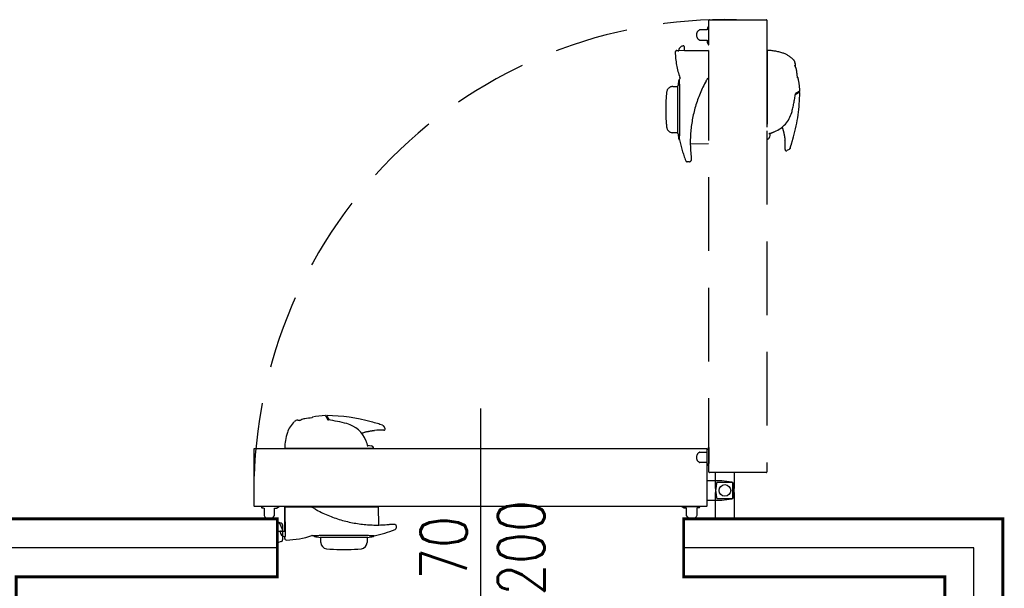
# Model space of a CAD drawing. Header units: centimetres. Extents: x 4120 to 19220, y -7417 to 180.
# Tile 102 of 223: x 11599 to 11769, y -4479 to -4381. Entities that reach past the tile are written whole.
import ezdxf

# ---------------------------------------------------------------- set-up
doc = ezdxf.new("R2010")
doc.units = ezdxf.units.CM
doc.linetypes.add('DASHED', pattern=[19.05, 12.7, -6.35])
doc.layers.add('A_Wyposażenie', color=8, linetype='Continuous')
doc.styles.add('Incold_std', font='romans.shx', dxfattribs={"width": 0.8})
doc.linetypes.add('BATTING', pattern='A,0.0001,-0.1,[134,ltypeshp.shx,S=0.1,R=0,X=-0.1,Y=0],-0.2,[134,ltypeshp.shx,S=0.1,R=180,X=0.1,Y=0],-0.1', length=0.4001)

# ---------------------------------------------------------------- blocks, each defined once
blk = doc.blocks.new('wyposażenie blok')
at = {"layer": 'A_Wyposażenie', "color": 8, "linetype": 'DASHED'}
for p, q in [((394.55, -435.85), (394.75, -435.85)), ((394.75, -435.85), (394.75, -435.9)), ((394.75, -435.9), (394.77, -435.9)), ((394.75, -435.9), (394.75, -435.9)), ((394.77, -435.9), (394.8, -435.9)), ((394.8, -435.9), (394.83, -435.9)), ((394.83, -435.9), (394.84, -435.9)), ((400, -435.87), (394.84, -435.9)), ((395.79, -435.18), (395.79, -435.9)), ((395.85, -435.86), (395.85, -435.9)), ((395.85, -435.86), (400, -435.86)), ((400, -435.86), (400, -451.95)), ((410.07, -435.86), (410.07, -451.16)), ((410.05, -436.36), (410.07, -436.36)), ((410.05, -436.36), (410.05, -450.79)), ((414.9, -438.13), (414.9, -438.56)), ((394.98, -440.87), (395, -440.87)), ((395, -440.83), (395, -440.83)), ((395, -440.86), (395, -440.83)), ((395, -440.9), (395, -440.86)), ((395, -440.96), (395, -440.9)), ((395, -441.03), (395, -440.96)), ((395.01, -441.12), (395, -441.03)), ((399.57, -441.14), (399.66, -440.99)), ((399.66, -440.99), (399.75, -440.84)), ((399.75, -440.84), (399.82, -440.72)), ((399.82, -440.72), (399.89, -440.6)), ((393.84, -442.07), (394.72, -442.05)), ((394.72, -450.15), (394.72, -441.95)), ((395.01, -441.22), (395.01, -441.12)), ((395.01, -441.34), (395.01, -441.22)), ((395.01, -441.47), (395.01, -441.34)), ((395.01, -441.62), (395.01, -441.47)), ((395.02, -441.79), (395.01, -441.62)), ((395.02, -441.96), (395.02, -441.79)), ((395.02, -442.15), (395.02, -441.96)), ((395.03, -442.35), (395.02, -442.15)), ((395.03, -442.55), (395.03, -442.35)), ((395.03, -442.76), (395.03, -442.55)), ((395.03, -442.98), (395.03, -442.76)), ((398.78, -442.71), (398.66, -442.98)), ((398.91, -442.43), (398.78, -442.71)), ((399.03, -442.16), (398.91, -442.43)), ((399.17, -441.89), (399.03, -442.16)), ((399.31, -441.62), (399.17, -441.89)), ((399.4, -441.43), (399.31, -441.62)), ((399.42, -441.4), (399.4, -441.43)), ((399.46, -441.34), (399.42, -441.4)), ((399.47, -441.32), (399.46, -441.34)), ((399.57, -441.14), (399.47, -441.32)), ((395.04, -443.21), (395.03, -442.98)), ((395.04, -443.46), (395.04, -443.21)), ((395.04, -443.72), (395.04, -443.46)), ((395.04, -443.99), (395.04, -443.72)), ((395.04, -444.26), (395.04, -443.99)), ((395.05, -444.54), (395.04, -444.26)), ((398.11, -444.38), (398.01, -444.66)), ((398.21, -444.1), (398.11, -444.38)), ((398.32, -443.82), (398.21, -444.1)), ((398.43, -443.54), (398.32, -443.82)), ((398.54, -443.26), (398.43, -443.54)), ((398.66, -442.98), (398.54, -443.26)), ((415.47, -443.18), (414.93, -443.49)), ((415.62, -443.09), (415.47, -443.18)), ((392.61, -445.4), (392.61, -446.7)), ((395.05, -444.82), (395.05, -444.54)), ((395.05, -445.11), (395.05, -444.82)), ((395.05, -445.4), (395.05, -445.11)), ((395.05, -445.69), (395.05, -445.4)), ((395.05, -445.98), (395.05, -445.69)), ((395.05, -446.28), (395.05, -445.98)), ((397.58, -446.09), (397.5, -446.37)), ((397.65, -445.8), (397.58, -446.09)), ((397.74, -445.51), (397.65, -445.8)), ((397.82, -445.23), (397.74, -445.51)), ((397.91, -444.95), (397.82, -445.23)), ((398.01, -444.66), (397.91, -444.95)), ((395.04, -447.72), (395.05, -447.44)), ((395.04, -447.99), (395.04, -447.72)), ((395.05, -446.57), (395.05, -446.28)), ((395.05, -446.86), (395.05, -446.57)), ((395.05, -447.15), (395.05, -446.86)), ((395.05, -447.44), (395.05, -447.15)), ((397.19, -447.8), (397.14, -448.09)), ((397.24, -447.52), (397.19, -447.8)), ((397.3, -447.23), (397.24, -447.52)), ((397.36, -446.95), (397.3, -447.23)), ((397.43, -446.66), (397.36, -446.95)), ((397.5, -446.37), (397.43, -446.66)), ((395.03, -449.02), (395.04, -448.78)), ((395.03, -449.26), (395.03, -449.02)), ((395.03, -449.49), (395.03, -449.26)), ((395.03, -449.7), (395.03, -449.49)), ((395.04, -448.26), (395.04, -447.99)), ((395.04, -448.52), (395.04, -448.26)), ((395.04, -448.78), (395.04, -448.52)), ((396.94, -449.52), (396.92, -449.8)), ((396.97, -449.23), (396.94, -449.52)), ((397.01, -448.95), (396.97, -449.23)), ((397.05, -448.66), (397.01, -448.95)), ((397.09, -448.38), (397.05, -448.66)), ((397.14, -448.09), (397.09, -448.38)), ((394.72, -450.05), (393.84, -450.03)), ((395, -451.23), (394.98, -451.23)), ((395, -451.06), (395.01, -450.96)), ((395, -451.13), (395, -451.06)), ((395, -451.19), (395, -451.13)), ((395, -451.24), (395, -451.19)), ((395, -451.26), (395, -451.24)), ((395.01, -450.6), (395.02, -450.44)), ((395.01, -450.73), (395.01, -450.6)), ((395.01, -450.86), (395.01, -450.73)), ((395.01, -450.96), (395.01, -450.86)), ((395.02, -449.91), (395.03, -449.7)), ((395.02, -450.1), (395.02, -449.91)), ((395.02, -450.28), (395.02, -450.1)), ((395.02, -450.44), (395.02, -450.28)), ((396.85, -450.94), (396.84, -451.22)), ((396.84, -451.22), (396.84, -451.51)), ((396.86, -450.66), (396.85, -450.94)), ((396.88, -450.37), (396.86, -450.66)), ((396.89, -450.09), (396.88, -450.37)), ((396.92, -449.8), (396.89, -450.09)), ((410.05, -450.79), (410.07, -450.78)), ((410.07, -451.16), (410.19, -451.13)), ((410.62, -450.12), (410.49, -450.81)), ((395, -451.27), (395, -451.26)), ((395, -451.27), (395, -451.27)), ((396.84, -451.51), (396.84, -451.79)), ((396.84, -451.79), (396.84, -452.07)), ((400, -451.95), (396.84, -451.98)), ((396.84, -452.07), (396.85, -452.35)), ((396.85, -452.35), (396.87, -452.63)), ((396.87, -452.63), (396.88, -452.91)), ((396.88, -452.91), (396.9, -453.18)), ((413.86, -452.9), (413.48, -453.12)), ((396.9, -453.18), (396.93, -453.46)), ((396.93, -453.46), (396.93, -453.49)), ((396.93, -453.49), (396.94, -453.57)), ((396.94, -453.57), (396.95, -453.67)), ((396.95, -453.67), (396.95, -453.76)), ((396.95, -453.76), (396.96, -453.84)), ((396.96, -453.84), (396.97, -453.93)), ((396.97, -453.93), (396.98, -454.01)), ((396.98, -454.01), (396.98, -454.09)), ((396.98, -454.09), (396.99, -454.17)), ((396.99, -454.17), (396.99, -454.24)), ((396.99, -454.24), (396.99, -454.31)), ((396.99, -454.31), (397, -454.38)), ((397, -454.38), (397, -454.44)), ((397, -454.44), (397, -454.5)), ((397, -454.5), (397, -454.55)), ((397, -454.55), (397, -454.6)), ((397, -454.6), (397, -454.65)), ((396.73, -455.05), (396.33, -455.05)), ((396.81, -455.01), (396.8, -455.02)), ((396.8, -455.02), (396.8, -455.03)), ((396.8, -455.02), (396.8, -455.02)), ((396.82, -455), (396.81, -455.01)), ((396.84, -454.99), (396.82, -455)), ((396.86, -454.97), (396.84, -454.99)), ((396.88, -454.95), (396.86, -454.97)), ((396.91, -454.93), (396.88, -454.95)), ((396.93, -454.91), (396.91, -454.93)), ((396.94, -454.9), (396.93, -454.9)), ((396.95, -454.88), (396.94, -454.9)), ((396.96, -454.86), (396.95, -454.88)), ((396.97, -454.84), (396.96, -454.86)), ((396.98, -454.81), (396.97, -454.84)), ((396.99, -454.77), (396.98, -454.81)), ((397, -454.69), (396.99, -454.74)), ((396.99, -454.74), (396.99, -454.77)), ((397, -454.65), (397, -454.69))]:
    blk.add_line(p, q, dxfattribs=at)
at = {"layer": 'A_Wyposażenie', "color": 8}
for p, q in [((360.7, -497.58), (360.7, -545.58)), ((329.25, -499.58), (329.68, -499.58)), ((334.21, -498.86), (334.3, -499.01)), ((334.3, -499.01), (334.61, -499.55)), ((344.02, -500.62), (344.24, -501)), ((326.98, -504.41), (342.28, -504.41)), ((327.48, -504.43), (327.48, -504.41)), ((327.48, -504.43), (341.91, -504.43)), ((341.24, -503.86), (341.93, -503.99)), ((341.91, -504.43), (341.9, -504.41)), ((342.28, -504.41), (342.25, -504.29)), ((326.98, -514.48), (343.07, -514.48)), ((326.98, -518.63), (326.98, -514.48)), ((326.99, -514.48), (327.02, -519.64)), ((331.84, -514.66), (331.72, -514.59)), ((331.96, -514.73), (331.84, -514.66)), ((332.11, -514.82), (331.96, -514.73)), ((332.26, -514.91), (332.11, -514.82)), ((332.26, -514.91), (332.44, -515.01)), ((332.44, -515.01), (332.46, -515.02)), ((332.46, -515.02), (332.52, -515.06)), ((332.52, -515.06), (332.55, -515.08)), ((332.55, -515.08), (332.74, -515.17)), ((332.74, -515.17), (333.01, -515.31)), ((333.01, -515.31), (333.28, -515.45)), ((333.28, -515.45), (333.55, -515.58)), ((333.55, -515.58), (333.83, -515.7)), ((333.83, -515.7), (334.1, -515.82)), ((343.07, -514.48), (343.1, -517.64)), ((325.8, -517.11), (325.7, -517.08)), ((326.38, -517.3), (325.98, -517.19)), ((326.57, -518.42), (326.13, -517.4)), ((334.1, -515.82), (334.38, -515.94)), ((334.38, -515.94), (334.66, -516.05)), ((334.66, -516.05), (334.94, -516.17)), ((334.94, -516.17), (335.22, -516.27)), ((335.22, -516.27), (335.5, -516.37)), ((335.5, -516.37), (335.78, -516.47)), ((335.78, -516.47), (336.07, -516.57)), ((336.07, -516.57), (336.35, -516.66)), ((336.35, -516.66), (336.63, -516.74)), ((336.63, -516.74), (336.92, -516.83)), ((336.92, -516.83), (337.21, -516.9)), ((337.21, -516.9), (337.49, -516.98)), ((337.49, -516.98), (337.78, -517.05)), ((337.78, -517.05), (338.07, -517.12)), ((338.07, -517.12), (338.35, -517.18)), ((338.35, -517.18), (338.64, -517.24)), ((338.64, -517.24), (338.92, -517.29)), ((338.92, -517.29), (339.21, -517.34)), ((339.21, -517.34), (339.5, -517.39)), ((339.5, -517.39), (339.78, -517.43)), ((325.7, -518.68), (326.55, -518.68)), ((326.29, -518.69), (327.02, -518.69)), ((326.6, -517.59), (326.6, -518.69)), ((326.98, -518.63), (327.02, -518.63)), ((339.78, -517.43), (340.07, -517.47)), ((340.07, -517.47), (340.35, -517.51)), ((340.35, -517.51), (340.64, -517.54)), ((340.64, -517.54), (340.92, -517.56)), ((340.92, -517.56), (341.21, -517.59)), ((341.21, -517.59), (341.49, -517.6)), ((341.49, -517.6), (341.78, -517.62)), ((341.78, -517.62), (342.06, -517.63)), ((342.06, -517.63), (342.34, -517.64)), ((342.34, -517.64), (342.63, -517.64)), ((342.63, -517.64), (342.91, -517.64)), ((342.91, -517.64), (343.19, -517.64)), ((343.19, -517.64), (343.47, -517.63)), ((343.47, -517.63), (343.75, -517.61)), ((343.75, -517.61), (344.03, -517.6)), ((344.03, -517.6), (344.3, -517.58)), ((344.3, -517.58), (344.58, -517.55)), ((344.58, -517.55), (344.61, -517.55)), ((344.61, -517.55), (344.69, -517.54)), ((344.69, -517.54), (344.79, -517.53)), ((344.79, -517.53), (344.88, -517.53)), ((344.88, -517.53), (344.96, -517.52)), ((344.96, -517.52), (345.05, -517.51)), ((345.05, -517.51), (345.13, -517.5)), ((345.13, -517.5), (345.21, -517.5)), ((345.21, -517.5), (345.29, -517.49)), ((345.29, -517.49), (345.36, -517.49)), ((345.36, -517.49), (345.43, -517.49)), ((345.43, -517.49), (345.5, -517.48)), ((345.5, -517.48), (345.56, -517.48)), ((345.56, -517.48), (345.62, -517.48)), ((345.62, -517.48), (345.67, -517.48)), ((345.67, -517.48), (345.72, -517.48)), ((345.72, -517.48), (345.77, -517.48)), ((345.77, -517.48), (345.81, -517.48)), ((345.81, -517.48), (345.86, -517.49)), ((345.86, -517.49), (345.89, -517.49)), ((345.89, -517.49), (345.93, -517.5)), ((345.93, -517.5), (345.96, -517.51)), ((345.96, -517.51), (345.98, -517.52)), ((345.98, -517.52), (346, -517.53)), ((346, -517.53), (346.02, -517.54)), ((346.02, -517.54), (346.02, -517.55)), ((346.03, -517.55), (346.04, -517.57)), ((346.04, -517.57), (346.07, -517.6)), ((346.07, -517.6), (346.09, -517.62)), ((346.09, -517.62), (346.11, -517.64)), ((346.11, -517.64), (346.12, -517.66)), ((346.12, -517.66), (346.13, -517.67)), ((346.13, -517.67), (346.14, -517.68)), ((346.14, -517.68), (346.14, -517.68)), ((346.14, -517.68), (346.14, -517.68)), ((346.17, -517.75), (346.17, -518.15)), ((326.38, -520.5), (325.7, -520.68)), ((326.58, -520.3), (326.58, -520.31)), ((326.6, -519.52), (326.6, -520.2)), ((326.97, -519.93), (326.97, -519.73)), ((326.97, -519.73), (327.02, -519.73)), ((327.02, -519.65), (327.02, -519.64)), ((327.02, -519.68), (327.02, -519.65)), ((327.02, -519.71), (327.02, -519.68)), ((327.02, -519.73), (327.02, -519.71)), ((327.02, -519.73), (327.02, -519.73)), ((331.95, -519.48), (331.95, -519.48)), ((331.98, -519.48), (331.95, -519.48)), ((332.02, -519.48), (331.98, -519.48)), ((331.99, -519.5), (331.99, -519.48)), ((332.08, -519.48), (332.02, -519.48)), ((332.15, -519.48), (332.08, -519.48)), ((332.24, -519.47), (332.15, -519.48)), ((332.34, -519.47), (332.24, -519.47)), ((332.46, -519.47), (332.34, -519.47)), ((332.59, -519.47), (332.46, -519.47)), ((332.74, -519.47), (332.59, -519.47)), ((332.91, -519.46), (332.74, -519.47)), ((333.08, -519.46), (332.91, -519.46)), ((341.27, -519.76), (333.07, -519.76)), ((333.27, -519.46), (333.08, -519.46)), ((333.19, -520.64), (333.17, -519.76)), ((333.47, -519.45), (333.27, -519.46)), ((333.67, -519.45), (333.47, -519.45)), ((333.88, -519.45), (333.67, -519.45)), ((334.1, -519.45), (333.88, -519.45)), ((334.33, -519.44), (334.1, -519.45)), ((334.58, -519.44), (334.33, -519.44)), ((334.84, -519.44), (334.58, -519.44)), ((335.11, -519.44), (334.84, -519.44)), ((335.38, -519.44), (335.11, -519.44)), ((335.66, -519.43), (335.38, -519.44)), ((335.94, -519.43), (335.66, -519.43)), ((336.23, -519.43), (335.94, -519.43)), ((336.52, -519.43), (336.23, -519.43)), ((336.81, -519.43), (336.52, -519.43)), ((337.1, -519.43), (336.81, -519.43)), ((337.4, -519.43), (337.1, -519.43)), ((337.69, -519.43), (337.4, -519.43)), ((337.98, -519.43), (337.69, -519.43)), ((338.27, -519.43), (337.98, -519.43)), ((338.55, -519.43), (338.27, -519.43)), ((338.84, -519.44), (338.55, -519.43)), ((339.11, -519.44), (338.84, -519.44)), ((339.38, -519.44), (339.11, -519.44)), ((339.64, -519.44), (339.38, -519.44)), ((339.9, -519.44), (339.64, -519.44)), ((340.14, -519.45), (339.9, -519.44)), ((340.38, -519.45), (340.14, -519.45)), ((340.61, -519.45), (340.38, -519.45)), ((340.82, -519.45), (340.61, -519.45)), ((341.03, -519.46), (340.82, -519.45)), ((341.22, -519.46), (341.03, -519.46)), ((341.17, -519.76), (341.15, -520.64)), ((341.4, -519.46), (341.22, -519.46)), ((341.56, -519.47), (341.4, -519.46)), ((341.72, -519.47), (341.56, -519.47)), ((341.85, -519.47), (341.72, -519.47)), ((341.98, -519.47), (341.85, -519.47)), ((342.08, -519.47), (341.98, -519.47)), ((342.17, -519.48), (342.08, -519.47)), ((342.25, -519.48), (342.17, -519.48)), ((342.31, -519.48), (342.25, -519.48)), ((342.36, -519.48), (342.31, -519.48)), ((342.35, -519.48), (342.35, -519.5)), ((342.38, -519.48), (342.36, -519.48)), ((342.39, -519.48), (342.38, -519.48)), ((342.39, -519.48), (342.39, -519.48)), ((336.52, -521.87), (337.82, -521.87))]:
    blk.add_line(p, q, dxfattribs=at)
at = {"layer": 'A_Wyposażenie', "color": 8, "ltscale": 0.1}
blk.add_line((326.6, -518.69), (326.6, -519.52), dxfattribs=at)
at = {"layer": 'A_Wyposażenie', "color": 8, "linetype": 'DASHED'}
for points in [[(400.13, -508.58, -0.414214), (400.05, -508.5), (400.05, -430.66, -0.414214), (400.13, -430.58), (409.97, -430.58, -0.414814), (410.05, -430.65), (410.05, -508.49, -0.414814), (409.97, -508.58), (400.13, -508.58)], [(399.85, -434.59), (399.9, -434.59), (399.9, -434.69, 0.175422), (399.97, -434.88, 0.244753), (399.99, -434.89), (400.02, -434.89, 0.414214), (400.05, -434.87), (400.05, -432.12, 0.414214), (400.02, -432.09), (399.99, -432.09, 0.200685), (399.97, -432.1), (399.93, -432.15), (400, -431.83), (399.95, -431.82, 0.414214), (399.83, -431.9), (399.75, -432.29), (398.47, -432.29, 0.649069), (398.5, -434.09), (399.75, -434.09), (399.75, -434.49, 0.414214), (399.85, -434.59)], [(399.85, -504.57), (399.9, -504.57), (399.9, -504.47, -0.175422), (399.97, -504.28, -0.244753), (399.99, -504.27), (400.02, -504.27, -0.414214), (400.05, -504.3), (400.05, -507.05, -0.414214), (400.02, -507.07), (399.99, -507.07, -0.200685), (399.97, -507.06), (399.93, -507.01), (400, -507.33), (399.95, -507.34, -0.414214), (399.83, -507.26), (399.75, -506.87), (398.47, -506.87, -0.649069), (398.5, -505.07), (399.75, -505.07), (399.75, -504.67, -0.414214), (399.85, -504.57)]]:
    blk.add_lwpolyline(points, format="xyb", dxfattribs=at)
at = {"layer": 'A_Wyposażenie', "color": 8}
for points in [[(399.7, -514.35, -0.414214), (399.62, -514.43), (321.78, -514.43, -0.414214), (321.7, -514.35), (321.7, -504.51, -0.414814), (321.77, -504.43), (399.61, -504.43, -0.414814), (399.7, -504.51), (399.7, -514.35)], [(325.71, -514.63), (325.71, -514.58), (325.81, -514.58, 0.175422), (326, -514.51, 0.244753), (326.01, -514.49), (326.01, -514.46, 0.414214), (325.98, -514.43), (323.23, -514.43, 0.414214), (323.21, -514.46), (323.21, -514.49, 0.200685), (323.22, -514.51), (323.27, -514.55), (322.95, -514.48), (322.94, -514.53, 0.414214), (323.02, -514.65), (323.41, -514.73), (323.41, -516.01, 0.649069), (325.21, -515.98), (325.21, -514.73), (325.61, -514.73, 0.414214), (325.71, -514.63)], [(395.69, -514.63), (395.69, -514.58), (395.59, -514.58, -0.175422), (395.4, -514.51, -0.244753), (395.39, -514.49), (395.39, -514.46, -0.414214), (395.41, -514.43), (398.16, -514.43, -0.414214), (398.19, -514.46), (398.19, -514.49, -0.200685), (398.18, -514.51), (398.13, -514.55), (398.45, -514.48), (398.46, -514.53, -0.414214), (398.38, -514.65), (397.99, -514.73), (397.99, -516.01, -0.649069), (396.19, -515.98), (396.19, -514.73), (395.79, -514.73, -0.414214), (395.69, -514.63)]]:
    blk.add_lwpolyline(points, format="xyb", dxfattribs=at)
at = {"layer": 'A_Wyposażenie', "color": 8, "linetype": 'DASHED'}
blk.add_lwpolyline([(401.15, -508.58), (401.15, -511.16), (401.36, -512.9, 0.379651), (401.56, -513.08), (404.04, -513.08, 0.379651), (404.24, -512.9), (404.45, -511.16), (404.45, -508.58)], format="xyb", close=True, dxfattribs=at)
at = {"layer": 'A_Wyposażenie', "color": 8}
for points in [[(399.7, -513.33), (402.28, -513.33), (404.02, -513.12, 0.379651), (404.2, -512.92), (404.2, -510.44, 0.379651), (404.02, -510.24), (402.28, -510.03), (399.7, -510.03)], [(404.45, -516.58), (404.45, -512.2), (404.24, -510.46, 0.379651), (404.04, -510.28), (401.56, -510.28, 0.379651), (401.36, -510.46), (401.15, -512.2), (401.15, -516.58)]]:
    blk.add_lwpolyline(points, format="xyb", close=True, dxfattribs=at)
at = {"layer": 'A_Wyposażenie', "color": 8, "const_width": 0.5}
blk.add_lwpolyline([(395.7, -526.58), (395.7, -516.58), (450.7, -516.58), (450.7, -716.58), (270.7, -716.58), (270.7, -516.58), (325.7, -516.58), (325.7, -526.58), (280.7, -526.58), (280.7, -706.58), (440.7, -706.58), (440.7, -526.58)], close=True, dxfattribs=at)
at = {"layer": 'A_Wyposażenie', "color": 8}
for points in [[(325.7, -516.58), (325.7, -526.58)], [(395.7, -516.58), (395.7, -526.58)]]:
    blk.add_lwpolyline(points, dxfattribs=at)
at = {"layer": 'A_Wyposażenie', "color": 8, "linetype": 'BATTING', "ltscale": 12}
blk.add_lwpolyline([(325.7, -521.58), (275.7, -521.58), (275.7, -711.58), (445.7, -711.58), (445.7, -521.58), (395.7, -521.58)], dxfattribs=at)
at = {"layer": 'A_Wyposażenie', "color": 8}
blk.add_circle((402.8, -511.68), 1, dxfattribs=at)
at = {"layer": 'A_Wyposażenie', "color": 8, "linetype": 'DASHED'}
for centre, radius, start, end in [((402.8, -511.68), 81.13, 88.5747, 181.537), ((394.55, -436.15), 0.3, 90.5, 181.2445), ((395.69, -435.93), 0.85, 90, 178.3774), ((395.69, -435.18), 0.1, 0, 90), ((409.99, -444.86), 9, 72, 89.5), ((408.25, -435.85), 14, 181.2445, 199.4981), ((411.38, -440.58), 4.5, 43.3468, 72), ((414, -438.11), 0.902, 358.5205, 43.3237), ((408.12, -442.54), 7.87, 29.84, 31.9601), ((413.41, -439.52), 1.77, 7.286, 30.1602), ((-1044.38, -610.77), 1469.59, 6.65121, 6.70085), ((419.74, -444.97), 25.2, 170.8779, 173.1122), ((394.98, -440.99), 0.12, 90, 170.8779), ((419.45, -446.05), 25, 167.3579, 167.9398), ((394.96, -440.56), 0.1, 347.1623, 19.1967), ((406.7, -442.86), 9, 0.1845, 14.3275), ((393.86, -443.17), 1.1, 91, 173.5706), ((394.77, -441.95), 0.05, 173.1122, 180), ((419.45, -446.05), 26.85, 173.5706, 178.6225), ((391.95, -440.47), 23.18, 344.786, 352.8455), ((385.7, -442.85), 30, 344.7421, 359.4519), ((493.43, -578.37), 156.22, 119.8502, 120.1498), ((415.65, -443.14), 0.05, 359.4509, 120), ((415.65, -442.83), 0.05, 300.0045, 0.1822), ((419.45, -446.05), 26.85, 181.3775, 186.4294), ((409.48, -445.19), 5.02, 292.2612, 344.2928), ((393.86, -448.93), 1.1, 186.4294, 269), ((394.77, -450.15), 0.05, 180, 186.8878), ((419.74, -447.13), 25.2, 186.8878, 189.1221), ((394.98, -451.11), 0.12, 189.1221, 270), ((410.1, -450.74), 0.4, 283.02, 350.1584), ((408.71, -443.5), 6.89, 283.8515, 292.831), ((385.68, -442.85), 30.01, 342.5799, 344.7416), ((419.45, -446.05), 25, 192.0583, 200.6235), ((403.2, -452.3), 10, 356.4098, 5.6102), ((413.38, -452.95), 0.2, 173.3009, 299.9542), ((386.07, -442.97), 29.61, 340.878, 342.5905), ((396.33, -454.75), 0.3, 200.6143, 270.0753), ((396.73, -454.95), 0.1, 270, 292.5613), ((396.73, -454.95), 0.1, 292.5613, 311.4404), ((396.86, -454.84), 0.0994, 311.7156, 316.8378)]:
    blk.add_arc(centre, radius, start, end, dxfattribs=at)
at = {"layer": 'A_Wyposażenie', "color": 8}
for centre, radius, start, end in [((331.7, -503.1), 4.5, 133.3468, 162), ((329.23, -500.48), 0.902, 88.5205, 133.3237), ((333.66, -506.36), 7.87, 119.84, 121.9601), ((330.64, -501.07), 1.77, 97.286, 120.1602), ((501.89, -1958.86), 1469.59, 96.65121, 96.70085), ((333.98, -507.78), 9, 90.1845, 104.3275), ((333.95, -498.83), 0.05, 30.0045, 90.1822), ((400.1, -461.11), 76.1, 209.6925, 210.3075), ((334.26, -498.83), 0.05, 89.4509, 210), ((333.97, -528.78), 30, 74.7421, 89.4519), ((331.59, -522.53), 23.18, 74.786, 82.8455), ((336.31, -505), 5.02, 22.2612, 74.2928), ((333.97, -528.8), 30.01, 72.5799, 74.7416), ((334.09, -528.41), 29.61, 70.878, 72.5905), ((335.98, -504.49), 9, 162, 179.5), ((343.42, -511.28), 10, 86.4098, 95.6102), ((344.07, -501.1), 0.2, 263.3009, 29.9542), ((334.62, -505.77), 6.89, 13.8515, 22.831), ((341.86, -504.38), 0.4, 13.02, 80.1584), ((325.67, -517.59), 0.5, 23, 75), ((326.3, -517.59), 0.3, 0, 75), ((326.29, -518.79), 0.1, 90, 180), ((327.04, -518.79), 0.85, 180, 268.3774), ((326.55, -518.63), 0.05, 270, 0), ((326.2, -518.58), 0.4, 0, 23), ((337.17, -495.03), 25, 282.0583, 290.6235), ((345.87, -518.15), 0.3, 290.6143, 0.0753), ((345.96, -517.62), 0.0994, 41.7156, 46.8378), ((346.07, -517.75), 0.1, 22.5613, 41.4404), ((346.07, -517.75), 0.1, 0, 22.5613), ((326.3, -520.21), 0.3, 285, 339.9026), ((326.29, -520.2), 0.307, 340.1256, 0.0096), ((327.27, -519.93), 0.3, 180.5, 271.2445), ((326.97, -506.23), 14, 271.2445, 289.4981), ((331.68, -519.52), 0.1, 77.1623, 109.1967), ((337.17, -495.03), 25, 257.3579, 257.9398), ((332.11, -519.5), 0.12, 180, 260.8779), ((336.09, -494.74), 25.2, 260.8779, 263.1122), ((333.07, -519.71), 0.05, 263.1122, 270), ((334.29, -520.62), 1.1, 181, 263.5706), ((340.05, -520.62), 1.1, 276.4294, 359), ((341.27, -519.71), 0.05, 270, 276.8878), ((338.25, -494.74), 25.2, 276.8878, 279.1221), ((342.23, -519.5), 0.12, 279.1221, 0), ((337.17, -495.03), 26.85, 263.5706, 268.6225), ((337.17, -495.03), 26.85, 271.3775, 276.4294)]:
    blk.add_arc(centre, radius, start, end, dxfattribs=at)
at = {"layer": 'A_Wyposażenie', "color": 8, "linetype": 'DASHED'}
for points, knots in [([(415.31, -440.51), (415.31, -440.52), (415.33, -440.52), (415.35, -440.53), (415.36, -440.55), (415.38, -440.56), (415.39, -440.58), (415.4, -440.6), (415.41, -440.61), (415.42, -440.63), (415.42, -440.63)], [0, 0, 0, 0, 0.232433, 0.455468, 0.67195, 0.883152, 1.089409, 1.291637, 1.491434, 1.690369, 1.690369, 1.690369, 1.690369]), ([(414.97, -443.28), (414.97, -443.28), (414.97, -443.28), (414.97, -443.28), (414.96, -443.29), (414.96, -443.29), (414.96, -443.31), (414.96, -443.33), (414.95, -443.35), (414.95, -443.36)], [0, 0, 0, 0, 0.0290633, 0.0714678, 0.0970914, 0.1891856, 0.2978479, 0.5497264, 0.8324144, 0.8324144, 0.8324144, 0.8324144]), ([(412.67, -449.08), (412.68, -449.12), (412.71, -449.21), (412.76, -449.37), (412.82, -449.57), (412.88, -449.78), (412.93, -449.98), (412.97, -450.17), (413.01, -450.35), (413.04, -450.53), (413.07, -450.71), (413.1, -450.89), (413.12, -451.07), (413.14, -451.21), (413.15, -451.29), (413.15, -451.32)], [17.111436, 17.111436, 17.111436, 17.111436, 18.224018, 20.113651, 22.180463, 24.288958, 26.716097, 28.391912, 30.195176, 32.128218, 33.887195, 35.711387, 37.691634, 39.144941, 40.092956, 40.092956, 40.092956, 40.092956]), ([(414.04, -452.67), (414.04, -452.68), (414.04, -452.69), (414.03, -452.72), (414.02, -452.74), (414, -452.76), (413.99, -452.79), (413.97, -452.81), (413.95, -452.83), (413.93, -452.85), (413.91, -452.87), (413.89, -452.89), (413.87, -452.9), (413.86, -452.9)], [0, 0, 0, 0, 0.199401, 0.485424, 0.754749, 1.002974, 1.27341, 1.527572, 1.816148, 2.125015, 2.404212, 2.697198, 2.999466, 2.999466, 2.999466, 2.999466])]:
    blk.add_open_spline(points, degree=3, knots=knots, dxfattribs=at)
at = {"layer": 'A_Wyposażenie', "color": 8}
for points, knots in [([(331.63, -499.17), (331.63, -499.17), (331.64, -499.15), (331.65, -499.13), (331.67, -499.12), (331.68, -499.1), (331.7, -499.09), (331.72, -499.08), (331.73, -499.07), (331.75, -499.06), (331.75, -499.06)], [0, 0, 0, 0, 0.232433, 0.455468, 0.67195, 0.883152, 1.089409, 1.291637, 1.491434, 1.690369, 1.690369, 1.690369, 1.690369]), ([(334.4, -499.51), (334.4, -499.51), (334.4, -499.51), (334.4, -499.51), (334.41, -499.52), (334.41, -499.52), (334.43, -499.52), (334.45, -499.52), (334.47, -499.53), (334.48, -499.53)], [0, 0, 0, 0, 0.0290633, 0.0714678, 0.0970914, 0.1891856, 0.2978479, 0.5497264, 0.8324144, 0.8324144, 0.8324144, 0.8324144]), ([(343.79, -500.44), (343.8, -500.44), (343.81, -500.44), (343.84, -500.45), (343.86, -500.46), (343.88, -500.48), (343.91, -500.49), (343.93, -500.51), (343.95, -500.53), (343.97, -500.55), (343.99, -500.57), (344.01, -500.59), (344.02, -500.61), (344.02, -500.62)], [0, 0, 0, 0, 0.199401, 0.485424, 0.754749, 1.002974, 1.27341, 1.527572, 1.816148, 2.125015, 2.404212, 2.697198, 2.999466, 2.999466, 2.999466, 2.999466]), ([(340.2, -501.81), (340.24, -501.8), (340.33, -501.77), (340.49, -501.72), (340.69, -501.66), (340.9, -501.6), (341.1, -501.55), (341.29, -501.51), (341.47, -501.47), (341.65, -501.44), (341.83, -501.41), (342.01, -501.38), (342.19, -501.36), (342.33, -501.34), (342.41, -501.33), (342.44, -501.33)], [17.111436, 17.111436, 17.111436, 17.111436, 18.224018, 20.113651, 22.180463, 24.288958, 26.716097, 28.391912, 30.195176, 32.128218, 33.887195, 35.711387, 37.691634, 39.144941, 40.092956, 40.092956, 40.092956, 40.092956])]:
    blk.add_open_spline(points, degree=3, knots=knots, dxfattribs=at)
at = {"layer": 'A_Wyposażenie', "color": 8, "insert": (350.36, -545.58), "char_height": 8, "width": 48, "attachment_point": 1, "rotation": 90, "style": 'Incold_std'}
blk.add_mtext('\\pxqc;70\\P200', dxfattribs=at)

msp = doc.modelspace()

# ---------------------------------------------------------------- block references
at = {"layer": 'A_Wyposażenie'}
msp.add_blockref('wyposażenie blok', (11317.58, -3950.23), dxfattribs=at)

doc.saveas('drawing.dxf')
